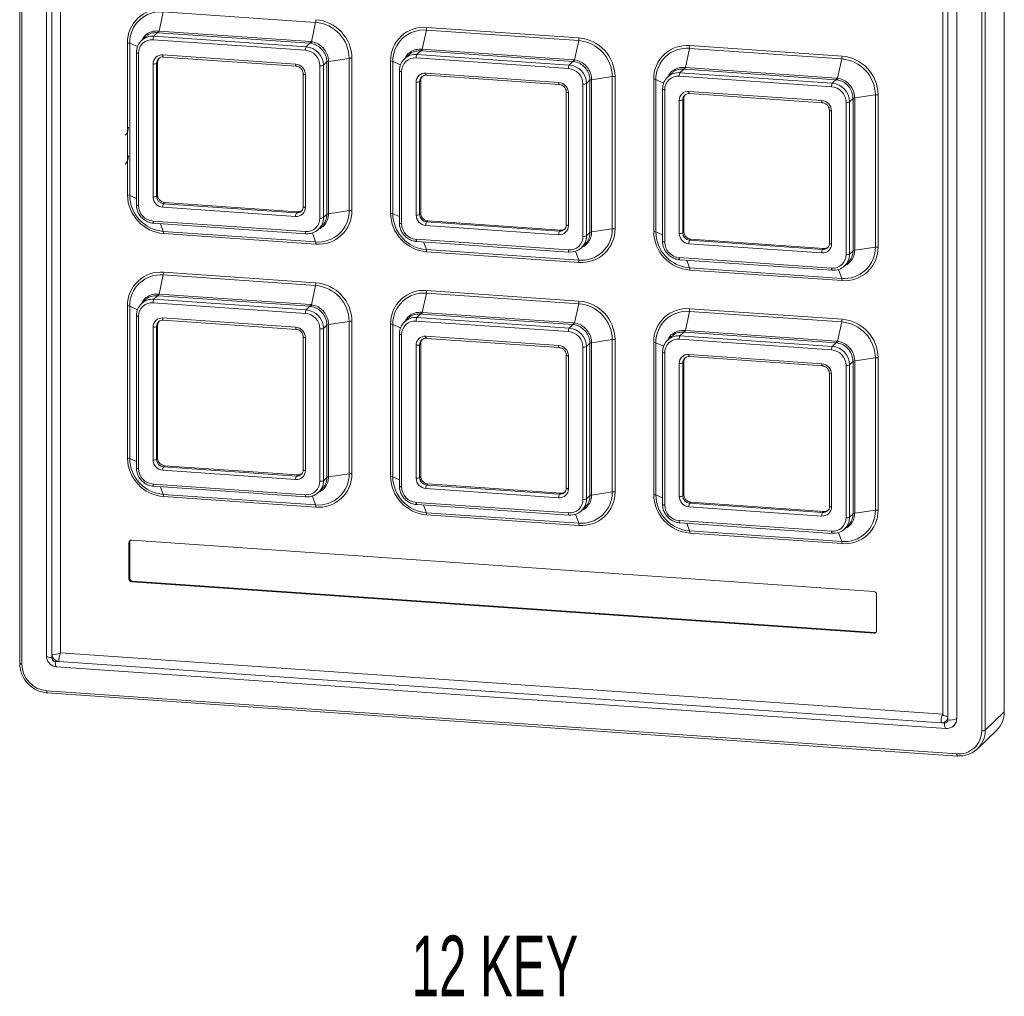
# Model space of a CAD drawing. Header units: millimetres. Extents: x 5 to 415, y 5 to 292.
# Tile 3 of 10: x 134 to 203, y 148 to 216. Entities that reach past the tile are written whole.
import ezdxf

# ---------------------------------------------------------------- set-up
doc = ezdxf.new("R2010")
doc.units = ezdxf.units.MM
doc.styles.add('SLDTEXTSTYLE0', font='TXT', dxfattribs={"width": 0.605})

msp = doc.modelspace()

# ---------------------------------------------------------------- linework, layer by layer
at = {"color": 7, "linetype": 'Continuous', "lineweight": 15}
for p, q in [((134.175, 260.032), (134.175, 171.529)), ((134.324, 259.982), (134.324, 171.479)), ((136.045, 259.103), (136.045, 172.05)), ((136.416, 258.736), (136.416, 172.167)), ((137.028, 258.81), (137.028, 172.258)), ((202.859, 256.663), (202.859, 168.16)), ((201.282, 166.836), (201.282, 255.338)), ((201.527, 255.375), (201.527, 166.872)), ((198.56, 254.526), (198.56, 167.956)), ((198.931, 167.831), (198.931, 254.401)), ((199.543, 167.682), (199.543, 254.734)), ((144.191, 216.982), (143.905, 215.64)), ((154.816, 216.245), (144.191, 216.982)), ((154.816, 216.245), (154.53, 214.901)), ((162.544, 215.709), (162.258, 214.367)), ((173.169, 214.972), (162.544, 215.709)), ((162.562, 215.898), (173.188, 215.161)), ((142.933, 215.235), (142.661, 214.973)), ((154.103, 214.301), (143.477, 215.038)), ((143.788, 215.531), (143.529, 215.281)), ((143.529, 215.281), (154.154, 214.544)), ((143.86, 215.525), (143.788, 215.531)), ((143.842, 215.645), (143.905, 215.64)), ((154.412, 214.793), (143.86, 215.525)), ((143.905, 215.64), (154.458, 214.908)), ((141.695, 204.205), (141.695, 214.831)), ((141.847, 214.8), (141.847, 204.175)), ((154.412, 214.793), (154.154, 214.544)), ((162.194, 214.372), (162.258, 214.367)), ((162.258, 214.367), (172.811, 213.636)), ((173.169, 214.972), (172.883, 213.628)), ((180.896, 214.436), (180.611, 213.095)), ((191.521, 213.7), (180.896, 214.436)), ((180.915, 214.625), (191.54, 213.889)), ((142.315, 214.144), (142.315, 203.519)), ((142.463, 214.094), (142.463, 203.469)), ((144.154, 213.977), (153.426, 213.334)), ((144.192, 213.827), (153.464, 213.184)), ((157.16, 213.738), (155.717, 213.523)), ((157.16, 203.113), (157.16, 213.738)), ((157.35, 213.745), (157.35, 203.12)), ((161.285, 213.963), (161.013, 213.7)), ((172.455, 213.028), (161.83, 213.765)), ((162.14, 214.258), (161.882, 214.008)), ((161.882, 214.008), (172.507, 213.271)), ((162.212, 214.252), (162.14, 214.258)), ((172.765, 213.521), (162.212, 214.252)), ((191.521, 213.7), (191.235, 212.355)), ((143.477, 204.075), (143.477, 213.348)), ((143.8, 213.459), (143.722, 213.384)), ((143.722, 213.384), (143.722, 204.111)), ((143.8, 213.459), (143.8, 204.186)), ((155.117, 202.591), (155.117, 213.216)), ((155.6, 213.483), (155.362, 213.253)), ((155.362, 213.253), (155.362, 202.628)), ((155.6, 202.858), (155.6, 213.483)), ((155.717, 213.523), (155.717, 202.898)), ((160.048, 202.933), (160.048, 213.558)), ((160.199, 213.528), (160.199, 202.902)), ((172.765, 213.521), (172.507, 213.271)), ((180.493, 212.985), (180.234, 212.736)), ((180.565, 212.98), (180.493, 212.985)), ((180.547, 213.1), (180.611, 213.095)), ((191.117, 212.248), (180.565, 212.98)), ((180.611, 213.095), (191.163, 212.363)), ((153.954, 212.661), (153.954, 203.388)), ((154.103, 212.611), (154.103, 203.338)), ((160.668, 212.871), (160.668, 202.246)), ((160.816, 212.821), (160.816, 202.196)), ((162.506, 212.704), (171.779, 212.061)), ((162.544, 212.555), (171.817, 211.911)), ((175.513, 212.466), (174.069, 212.25)), ((174.069, 212.25), (174.069, 201.625)), ((175.513, 201.84), (175.513, 212.466)), ((175.703, 212.472), (175.703, 201.847)), ((178.4, 201.66), (178.4, 212.285)), ((178.552, 212.255), (178.552, 201.63)), ((179.638, 212.69), (179.366, 212.427)), ((190.808, 211.756), (180.183, 212.492)), ((180.234, 212.736), (190.86, 211.999)), ((191.117, 212.248), (190.86, 211.999)), ((161.83, 202.802), (161.83, 212.075)), ((162.153, 212.186), (162.075, 212.111)), ((162.075, 212.111), (162.075, 202.838)), ((162.153, 212.186), (162.153, 202.913)), ((173.469, 201.319), (173.469, 211.944)), ((173.953, 212.211), (173.714, 211.98)), ((173.714, 211.98), (173.714, 201.355)), ((173.953, 201.586), (173.953, 212.211)), ((179.02, 211.599), (179.02, 200.973)), ((179.168, 211.549), (179.168, 200.923)), ((172.307, 211.388), (172.307, 202.115)), ((172.455, 211.338), (172.455, 202.065)), ((180.505, 210.914), (180.428, 210.839)), ((180.505, 210.914), (180.505, 201.641)), ((180.859, 211.431), (190.132, 210.788)), ((180.897, 211.282), (190.17, 210.639)), ((192.305, 210.938), (192.067, 210.708)), ((192.305, 200.313), (192.305, 210.938)), ((193.865, 211.193), (192.422, 210.977)), ((192.422, 210.977), (192.422, 200.352)), ((193.865, 200.568), (193.865, 211.193)), ((194.055, 211.199), (194.055, 200.574)), ((180.183, 201.529), (180.183, 210.802)), ((180.428, 210.839), (180.428, 201.566)), ((191.822, 200.046), (191.822, 210.671)), ((192.067, 210.708), (192.067, 200.082)), ((190.66, 210.115), (190.66, 200.842)), ((190.808, 210.065), (190.808, 200.792)), ((141.755, 208.943), (141.729, 208.918)), ((141.755, 206.937), (141.729, 206.912)), ((143.8, 204.186), (143.722, 204.111)), ((153.426, 202.709), (144.154, 203.352)), ((144.283, 203.67), (144.205, 203.595)), ((144.205, 203.595), (153.478, 202.952)), ((144.283, 203.67), (153.556, 203.027)), ((153.556, 203.027), (153.478, 202.952)), ((155.6, 202.858), (155.362, 202.628)), ((157.16, 203.113), (155.717, 202.898)), ((162.153, 202.913), (162.075, 202.838)), ((143.477, 202.384), (154.103, 201.647)), ((143.515, 202.235), (154.141, 201.498)), ((155.023, 201.813), (155.267, 202.049)), ((171.779, 201.436), (162.506, 202.079)), ((162.636, 202.397), (162.558, 202.322)), ((162.558, 202.322), (171.831, 201.679)), ((162.636, 202.397), (171.908, 201.754)), ((144.191, 201.669), (154.816, 200.932)), ((154.835, 200.779), (144.21, 201.516)), ((171.908, 201.754), (171.831, 201.679)), ((173.953, 201.586), (173.714, 201.355)), ((175.513, 201.84), (174.069, 201.625)), ((180.505, 201.641), (180.428, 201.566)), ((161.83, 201.112), (172.455, 200.375)), ((161.868, 200.962), (172.493, 200.225)), ((173.375, 200.54), (173.62, 200.776)), ((190.132, 200.163), (180.859, 200.806)), ((180.988, 201.124), (180.911, 201.049)), ((180.911, 201.049), (190.183, 200.406)), ((180.988, 201.124), (190.261, 200.481)), ((193.865, 200.568), (192.422, 200.352)), ((162.544, 200.396), (173.169, 199.659)), ((173.188, 199.507), (162.562, 200.243)), ((190.261, 200.481), (190.183, 200.406)), ((192.305, 200.313), (192.067, 200.082)), ((180.183, 199.839), (190.808, 199.102)), ((180.221, 199.689), (190.846, 198.952)), ((191.728, 199.267), (191.972, 199.503)), ((144.191, 198.629), (143.905, 197.288)), ((154.816, 197.892), (144.191, 198.629)), ((144.21, 198.818), (154.835, 198.082)), ((180.896, 199.123), (191.521, 198.386)), ((191.54, 198.234), (180.915, 198.971)), ((154.816, 197.892), (154.53, 196.548)), ((143.788, 197.178), (143.529, 196.929)), ((143.86, 197.173), (143.788, 197.178)), ((143.842, 197.293), (143.905, 197.288)), ((154.412, 196.441), (143.86, 197.173)), ((143.905, 197.288), (154.458, 196.556)), ((162.544, 197.357), (162.258, 196.015)), ((173.169, 196.62), (162.544, 197.357)), ((162.562, 197.546), (173.188, 196.809)), ((141.695, 185.853), (141.695, 196.478)), ((141.847, 196.448), (141.847, 185.823)), ((142.933, 196.883), (142.661, 196.62)), ((154.103, 195.948), (143.477, 196.685)), ((143.529, 196.929), (154.154, 196.192)), ((154.412, 196.441), (154.154, 196.192)), ((173.169, 196.62), (172.883, 195.276)), ((142.315, 195.791), (142.315, 185.166)), ((162.14, 195.905), (161.882, 195.656)), ((162.212, 195.9), (162.14, 195.905)), ((162.194, 196.02), (162.258, 196.015)), ((172.765, 195.168), (162.212, 195.9)), ((162.258, 196.015), (172.811, 195.283)), ((180.896, 196.084), (180.611, 194.742)), ((191.521, 195.347), (180.896, 196.084)), ((180.915, 196.273), (191.54, 195.536)), ((142.463, 195.741), (142.463, 185.116)), ((143.8, 195.107), (143.722, 195.032)), ((143.8, 195.107), (143.8, 185.834)), ((144.154, 195.624), (153.426, 194.981)), ((144.192, 195.475), (153.464, 194.832)), ((155.6, 195.131), (155.362, 194.901)), ((155.6, 184.506), (155.6, 195.131)), ((157.16, 195.386), (155.717, 195.17)), ((155.717, 195.17), (155.717, 184.545)), ((157.16, 184.761), (157.16, 195.386)), ((157.35, 195.392), (157.35, 184.767)), ((160.048, 184.58), (160.048, 195.205)), ((160.199, 195.175), (160.199, 184.55)), ((161.285, 195.61), (161.013, 195.347)), ((172.455, 194.676), (161.83, 195.413)), ((161.882, 195.656), (172.507, 194.919)), ((172.765, 195.168), (172.507, 194.919)), ((191.521, 195.347), (191.235, 194.003)), ((143.477, 185.722), (143.477, 194.995)), ((143.722, 195.032), (143.722, 185.759)), ((155.117, 184.239), (155.117, 194.864)), ((155.362, 194.901), (155.362, 184.275)), ((160.668, 194.519), (160.668, 183.893)), ((160.816, 194.469), (160.816, 183.843)), ((180.493, 194.633), (180.234, 194.383)), ((180.234, 194.383), (190.86, 193.646)), ((180.565, 194.627), (180.493, 194.633)), ((180.547, 194.747), (180.611, 194.742)), ((191.117, 193.895), (180.565, 194.627)), ((180.611, 194.742), (191.163, 194.01)), ((153.954, 194.308), (153.954, 185.035)), ((154.103, 194.258), (154.103, 184.985)), ((161.83, 184.449), (161.83, 193.722)), ((162.153, 193.834), (162.075, 193.759)), ((162.075, 193.759), (162.075, 184.486)), ((162.153, 193.834), (162.153, 184.561)), ((162.506, 194.351), (171.779, 193.708)), ((162.544, 194.202), (171.817, 193.559)), ((173.953, 193.858), (173.714, 193.628)), ((173.953, 183.233), (173.953, 193.858)), ((175.513, 194.113), (174.069, 193.897)), ((174.069, 193.897), (174.069, 183.272)), ((175.513, 183.488), (175.513, 194.113)), ((175.703, 194.12), (175.703, 183.494)), ((178.4, 183.307), (178.4, 193.932)), ((178.552, 193.902), (178.552, 183.277)), ((179.638, 194.337), (179.366, 194.075)), ((190.808, 193.403), (180.183, 194.14)), ((191.117, 193.895), (190.86, 193.646)), ((172.307, 193.035), (172.307, 183.762)), ((173.469, 182.966), (173.469, 193.591)), ((173.714, 193.628), (173.714, 183.003)), ((179.02, 193.246), (179.02, 182.621)), ((179.168, 193.196), (179.168, 182.571)), ((180.859, 193.079), (190.132, 192.436)), ((172.455, 192.985), (172.455, 183.712)), ((180.183, 183.177), (180.183, 192.449)), ((180.505, 192.561), (180.428, 192.486)), ((180.428, 192.486), (180.428, 183.213)), ((180.505, 192.561), (180.505, 183.288)), ((180.897, 192.929), (190.17, 192.286)), ((191.822, 181.693), (191.822, 192.318)), ((192.305, 192.585), (192.067, 192.355)), ((192.067, 192.355), (192.067, 181.73)), ((192.305, 181.96), (192.305, 192.585)), ((193.865, 192.84), (192.422, 192.625)), ((192.422, 192.625), (192.422, 181.999)), ((193.865, 182.215), (193.865, 192.84)), ((194.055, 192.847), (194.055, 182.222)), ((190.66, 191.763), (190.66, 182.49)), ((190.808, 191.713), (190.808, 182.44)), ((143.8, 185.834), (143.722, 185.759)), ((153.426, 184.356), (144.154, 184.999)), ((144.283, 185.317), (144.205, 185.242)), ((144.205, 185.242), (153.478, 184.599)), ((144.283, 185.317), (153.556, 184.674)), ((157.16, 184.761), (155.717, 184.545)), ((153.556, 184.674), (153.478, 184.599)), ((155.6, 184.506), (155.362, 184.275)), ((162.153, 184.561), (162.075, 184.486)), ((143.477, 184.032), (154.103, 183.295)), ((143.515, 183.882), (154.141, 183.145)), ((155.023, 183.46), (155.267, 183.696)), ((171.779, 183.083), (162.506, 183.726)), ((162.636, 184.044), (162.558, 183.969)), ((162.558, 183.969), (171.831, 183.326)), ((162.636, 184.044), (171.908, 183.401)), ((171.908, 183.401), (171.831, 183.326)), ((175.513, 183.488), (174.069, 183.272)), ((144.191, 183.316), (154.816, 182.579)), ((154.835, 182.427), (144.21, 183.164)), ((161.83, 182.759), (172.455, 182.022)), ((173.953, 183.233), (173.714, 183.003)), ((180.505, 183.288), (180.428, 183.213)), ((180.988, 182.772), (180.911, 182.697)), ((180.988, 182.772), (190.261, 182.129)), ((161.868, 182.609), (172.493, 181.873)), ((162.544, 182.043), (173.169, 181.306)), ((173.375, 182.187), (173.62, 182.423)), ((190.132, 181.81), (180.859, 182.454)), ((180.911, 182.697), (190.183, 182.054)), ((190.261, 182.129), (190.183, 182.054)), ((193.865, 182.215), (192.422, 181.999)), ((173.188, 181.154), (162.562, 181.891)), ((180.183, 181.486), (190.808, 180.749)), ((180.221, 181.337), (190.846, 180.6)), ((192.305, 181.96), (192.067, 181.73)), ((180.896, 180.77), (191.521, 180.034)), ((191.728, 180.914), (191.972, 181.151)), ((141.847, 179.994), (141.795, 179.944)), ((141.847, 179.994), (141.847, 177.483)), ((193.762, 176.533), (141.988, 180.124)), ((191.54, 179.881), (180.915, 180.618)), ((141.795, 179.944), (141.795, 177.433)), ((141.847, 177.483), (141.795, 177.433)), ((142.04, 177.276), (141.988, 177.226)), ((141.988, 177.226), (193.762, 173.636)), ((142.04, 177.276), (193.814, 173.686)), ((193.955, 173.815), (193.955, 176.327)), ((193.814, 173.686), (193.762, 173.636)), ((136.416, 172.167), (136.416, 171.925)), ((137.029, 172.257), (198.56, 167.99)), ((136.658, 171.666), (136.9, 171.649)), ((136.753, 171.292), (198.783, 166.991)), ((136.9, 171.649), (198.447, 167.381)), ((136.062, 169.62), (199.543, 165.217)), ((136.1, 169.47), (199.581, 165.068)), ((198.56, 167.956), (198.561, 167.962)), ((198.931, 167.59), (198.931, 167.831)), ((202.859, 168.16), (201.527, 166.872)), ((198.447, 167.381), (198.688, 167.364)), ((200.984, 165.568), (202.317, 166.855))]:
    msp.add_line(p, q, dxfattribs=at)
at = {"color": 8, "linetype": 'Continuous', "lineweight": 15}
for p, q in [((141.847, 214.8), (142.391, 214.556)), ((160.199, 213.528), (160.744, 213.284)), ((178.552, 212.255), (179.097, 212.011)), ((141.847, 204.175), (142.315, 203.965)), ((160.199, 202.902), (160.668, 202.693)), ((144.191, 201.669), (143.998, 202.201)), ((154.816, 200.932), (154.591, 201.556)), ((178.552, 201.63), (179.02, 201.42)), ((162.544, 200.396), (162.351, 200.929)), ((173.169, 199.659), (172.943, 200.283)), ((180.896, 199.123), (180.704, 199.656)), ((191.521, 198.386), (191.296, 199.01)), ((141.847, 196.448), (142.391, 196.204)), ((160.199, 195.175), (160.744, 194.931)), ((178.552, 193.902), (179.097, 193.658)), ((141.847, 185.823), (142.315, 185.613)), ((160.199, 184.55), (160.668, 184.34)), ((144.191, 183.316), (143.998, 183.849)), ((154.816, 182.579), (154.591, 183.203)), ((178.552, 183.277), (179.02, 183.067)), ((162.544, 182.043), (162.351, 182.576)), ((173.169, 181.306), (172.943, 181.93)), ((180.896, 180.77), (180.704, 181.303)), ((191.521, 180.034), (191.296, 180.657))]:
    msp.add_line(p, q, dxfattribs=at)
at = {"color": 7, "linetype": 'Continuous', "lineweight": 15, "flags": 128}
for points in [[(142.315, 214.144), (142.315, 214.147), (142.322, 214.157)], [(160.668, 212.871), (160.668, 212.875), (160.674, 212.885)], [(179.027, 211.612), (179.021, 211.602), (179.02, 211.599)], [(154.154, 201.504), (154.144, 201.498), (154.141, 201.498)], [(172.507, 200.231), (172.497, 200.225), (172.493, 200.225)], [(190.846, 198.952), (190.849, 198.953), (190.86, 198.959)], [(142.315, 195.791), (142.315, 195.795), (142.322, 195.805)], [(160.668, 194.519), (160.668, 194.522), (160.674, 194.532)], [(179.027, 193.259), (179.021, 193.249), (179.02, 193.246)], [(154.154, 183.152), (154.144, 183.146), (154.141, 183.145)], [(172.507, 181.879), (172.497, 181.873), (172.493, 181.873)], [(190.846, 180.6), (190.849, 180.6), (190.86, 180.606)], [(199.595, 165.074), (199.585, 165.068), (199.581, 165.068)]]:
    msp.add_lwpolyline(points, dxfattribs=at)
at = {"color": 8, "linetype": 'Continuous', "lineweight": 15, "flags": 128}
for points in [[(142.463, 214.094), (142.427, 214.098), (142.393, 214.103), (142.365, 214.11), (142.342, 214.118), (142.326, 214.127), (142.317, 214.137), (142.315, 214.144)], [(144.154, 213.977), (144.155, 213.94), (144.158, 213.907), (144.162, 213.878), (144.169, 213.855), (144.177, 213.838), (144.186, 213.829), (144.192, 213.827)], [(153.426, 213.334), (153.427, 213.297), (153.43, 213.264), (153.435, 213.235), (153.442, 213.212), (153.45, 213.195), (153.458, 213.186), (153.464, 213.184)], [(160.816, 212.821), (160.779, 212.825), (160.746, 212.83), (160.717, 212.837), (160.694, 212.845), (160.678, 212.855), (160.669, 212.865), (160.668, 212.871)], [(162.506, 212.704), (162.507, 212.667), (162.51, 212.634), (162.515, 212.605), (162.521, 212.582), (162.529, 212.566), (162.538, 212.556), (162.544, 212.555)], [(171.779, 212.061), (171.78, 212.024), (171.783, 211.991), (171.788, 211.962), (171.794, 211.939), (171.802, 211.923), (171.811, 211.913), (171.817, 211.911)], [(179.02, 211.599), (179.022, 211.592), (179.031, 211.582), (179.047, 211.573), (179.07, 211.564), (179.098, 211.557), (179.132, 211.552), (179.168, 211.549)], [(180.859, 211.431), (180.86, 211.395), (180.863, 211.361), (180.868, 211.332), (180.874, 211.309), (180.882, 211.293), (180.891, 211.284), (180.897, 211.282)], [(190.132, 210.788), (190.133, 210.751), (190.136, 210.718), (190.14, 210.689), (190.147, 210.666), (190.155, 210.65), (190.164, 210.641), (190.169, 210.639)], [(142.463, 203.469), (142.427, 203.472), (142.393, 203.478), (142.365, 203.485), (142.342, 203.493), (142.326, 203.502), (142.317, 203.512), (142.315, 203.519)], [(153.954, 203.388), (153.956, 203.381), (153.965, 203.371), (153.981, 203.362), (154.004, 203.354), (154.033, 203.347), (154.066, 203.341), (154.103, 203.338)], [(160.816, 202.196), (160.779, 202.2), (160.746, 202.205), (160.717, 202.212), (160.694, 202.22), (160.678, 202.229), (160.669, 202.239), (160.668, 202.246)], [(172.307, 202.115), (172.309, 202.108), (172.318, 202.098), (172.334, 202.089), (172.357, 202.081), (172.385, 202.074), (172.419, 202.069), (172.455, 202.065)], [(179.02, 200.973), (179.022, 200.967), (179.031, 200.957), (179.047, 200.947), (179.07, 200.939), (179.098, 200.932), (179.132, 200.927), (179.168, 200.923)], [(190.66, 200.842), (190.661, 200.836), (190.67, 200.826), (190.686, 200.816), (190.709, 200.808), (190.738, 200.801), (190.771, 200.796), (190.808, 200.792)], [(180.183, 199.839), (180.184, 199.802), (180.187, 199.769), (180.191, 199.74), (180.198, 199.717), (180.206, 199.7), (180.215, 199.691), (180.221, 199.689)], [(190.808, 199.102), (190.809, 199.065), (190.812, 199.032), (190.817, 199.003), (190.823, 198.98), (190.831, 198.964), (190.84, 198.954), (190.846, 198.952)], [(142.463, 195.741), (142.427, 195.745), (142.393, 195.75), (142.365, 195.757), (142.342, 195.766), (142.326, 195.775), (142.317, 195.785), (142.315, 195.791)], [(144.154, 195.624), (144.155, 195.587), (144.158, 195.554), (144.162, 195.525), (144.169, 195.502), (144.177, 195.486), (144.186, 195.477), (144.192, 195.475)], [(153.426, 194.981), (153.427, 194.944), (153.43, 194.911), (153.435, 194.882), (153.442, 194.859), (153.45, 194.843), (153.458, 194.834), (153.464, 194.832)], [(160.816, 194.469), (160.779, 194.472), (160.746, 194.478), (160.717, 194.485), (160.694, 194.493), (160.678, 194.502), (160.669, 194.512), (160.668, 194.519)], [(162.506, 194.351), (162.507, 194.315), (162.51, 194.281), (162.515, 194.253), (162.521, 194.229), (162.529, 194.213), (162.538, 194.204), (162.544, 194.202)], [(171.779, 193.708), (171.78, 193.672), (171.783, 193.638), (171.788, 193.609), (171.794, 193.586), (171.802, 193.57), (171.811, 193.561), (171.817, 193.559)], [(179.02, 193.246), (179.022, 193.239), (179.031, 193.229), (179.047, 193.22), (179.07, 193.212), (179.098, 193.205), (179.132, 193.199), (179.168, 193.196)], [(180.859, 193.079), (180.86, 193.042), (180.863, 193.009), (180.868, 192.98), (180.874, 192.957), (180.882, 192.94), (180.891, 192.931), (180.897, 192.929)], [(190.132, 192.436), (190.133, 192.399), (190.136, 192.365), (190.14, 192.337), (190.147, 192.314), (190.155, 192.297), (190.164, 192.288), (190.169, 192.286)], [(142.463, 185.116), (142.427, 185.12), (142.393, 185.125), (142.365, 185.132), (142.342, 185.14), (142.326, 185.15), (142.317, 185.159), (142.315, 185.166)], [(153.954, 185.035), (153.956, 185.028), (153.965, 185.019), (153.981, 185.009), (154.004, 185.001), (154.033, 184.994), (154.066, 184.989), (154.103, 184.985)], [(160.816, 183.843), (160.779, 183.847), (160.746, 183.852), (160.717, 183.859), (160.694, 183.868), (160.678, 183.877), (160.669, 183.887), (160.668, 183.893)], [(172.307, 183.762), (172.309, 183.756), (172.318, 183.746), (172.334, 183.737), (172.357, 183.728), (172.385, 183.721), (172.419, 183.716), (172.455, 183.712)], [(179.02, 182.621), (179.022, 182.614), (179.031, 182.604), (179.047, 182.595), (179.07, 182.587), (179.098, 182.58), (179.132, 182.574), (179.168, 182.571)], [(190.66, 182.49), (190.661, 182.483), (190.67, 182.473), (190.686, 182.464), (190.709, 182.456), (190.738, 182.449), (190.771, 182.443), (190.808, 182.44)], [(180.183, 181.486), (180.184, 181.449), (180.187, 181.416), (180.191, 181.387), (180.198, 181.364), (180.206, 181.348), (180.215, 181.339), (180.221, 181.337)], [(190.808, 180.749), (190.809, 180.713), (190.812, 180.679), (190.817, 180.65), (190.823, 180.627), (190.831, 180.611), (190.84, 180.602), (190.846, 180.6)], [(136.416, 171.925), (136.324, 171.934), (136.241, 171.948), (136.169, 171.965), (136.112, 171.986), (136.072, 172.009), (136.05, 172.034), (136.045, 172.05)], [(134.324, 171.479), (134.287, 171.483), (134.254, 171.488), (134.225, 171.495), (134.202, 171.503), (134.186, 171.512), (134.177, 171.522), (134.175, 171.529)], [(136.658, 171.666), (136.661, 171.574), (136.668, 171.491), (136.68, 171.419), (136.696, 171.361), (136.716, 171.32), (136.738, 171.297), (136.753, 171.292)], [(198.56, 167.956), (198.564, 167.94), (198.587, 167.915), (198.627, 167.892), (198.684, 167.871), (198.756, 167.854), (198.839, 167.84), (198.931, 167.831)], [(198.688, 167.364), (198.691, 167.273), (198.698, 167.189), (198.71, 167.117), (198.726, 167.059), (198.746, 167.018), (198.768, 166.995), (198.783, 166.991)]]:
    msp.add_lwpolyline(points, dxfattribs=at)
at = {"color": 7, "linetype": 'Continuous', "lineweight": 15}
for centre, radius, start, end in [((144.017, 214.857), 2.322, 85.22321, 180.66236), ((144.011, 214.825), 2.164, 85.22322, 180.66233), ((153.897, 216.433), 0.938, 348.46323, 0.08817), ((154.619, 213.712), 2.731, 0.69004, 85.47107), ((154.615, 213.708), 2.545, 0.69005, 85.47107), ((162.369, 213.585), 2.322, 85.22323, 180.66233), ((162.363, 213.553), 2.164, 85.2232, 180.66236), ((161.624, 215.897), 0.938, 348.46323, 0.08817), ((143.436, 214.17), 1.115, 85.22319, 180.66234), ((143.399, 214.105), 0.936, 85.22309, 180.66241), ((143.919, 215.071), 0.443, 151.69241, 184.27461), ((143.614, 215.683), 0.231, 318.70007, 350.58985), ((143.655, 215.673), 0.253, 324.1215, 352.46126), ((172.25, 215.16), 0.938, 348.46323, 0.08817), ((172.972, 212.439), 2.731, 0.69004, 85.47108), ((141.678, 214.346), 0.484, 69.57542, 87.9591), ((154.545, 214.334), 0.443, 151.69241, 184.27461), ((154.016, 213.203), 1.101, 0.68999, 85.47113), ((154.051, 213.237), 1.311, 0.6901, 85.47104), ((154.208, 214.941), 0.253, 324.1215, 352.46126), ((154.289, 214.952), 0.246, 318.01504, 348.10322), ((161.967, 214.41), 0.231, 318.69968, 350.58949), ((162.007, 214.4), 0.253, 324.1215, 352.46126), ((172.968, 212.435), 2.545, 0.69002, 85.47109), ((180.722, 212.312), 2.322, 85.22321, 180.66236), ((180.716, 212.28), 2.164, 85.2232, 180.66238), ((179.977, 214.624), 0.938, 348.46323, 0.08817), ((144.102, 213.355), 0.624, 85.22311, 180.66252), ((144.168, 213.389), 0.446, 85.22319, 180.66248), ((144.253, 213.463), 0.453, 141.36684, 180.43793), ((157.286, 212.844), 0.904, 85.92204, 97.98109), ((161.789, 212.898), 1.115, 85.22323, 180.66233), ((161.752, 212.832), 0.936, 85.2232, 180.66236), ((162.272, 213.798), 0.443, 151.69241, 184.27461), ((172.56, 213.669), 0.253, 324.1215, 352.46126), ((172.642, 213.679), 0.246, 318.01544, 348.10319), ((190.602, 213.887), 0.938, 348.46323, 0.08817), ((191.32, 211.162), 2.545, 0.68998, 85.4711), ((191.325, 211.166), 2.731, 0.69004, 85.47107), ((143.54, 213.766), 0.424, 261.5002, 295.49738), ((153.369, 212.602), 0.734, 0.68999, 85.47113), ((155.179, 213.635), 0.424, 261.50006, 295.49744), ((155.733, 213.283), 0.24, 93.79416, 123.48427), ((160.03, 213.074), 0.484, 69.57545, 87.95915), ((172.897, 213.061), 0.443, 151.69241, 184.27461), ((172.368, 211.93), 1.101, 0.69004, 85.47108), ((172.403, 211.965), 1.311, 0.69007, 85.47105), ((180.319, 213.137), 0.231, 318.69957, 350.59035), ((180.36, 213.128), 0.253, 324.1215, 352.46126), ((162.454, 212.082), 0.624, 85.22319, 180.66237), ((162.521, 212.117), 0.446, 85.2232, 180.66241), ((162.606, 212.19), 0.453, 141.3665, 180.43793), ((174.085, 212.011), 0.24, 93.79434, 123.48425), ((175.638, 211.571), 0.904, 85.92213, 97.98095), ((178.383, 211.801), 0.484, 69.5755, 87.9591), ((180.142, 211.625), 1.115, 85.22324, 180.6623), ((180.105, 211.559), 0.936, 85.22314, 180.66241), ((180.625, 212.525), 0.443, 151.69241, 184.27461), ((190.913, 212.396), 0.253, 324.1215, 352.46126), ((190.995, 212.406), 0.246, 318.01553, 348.10274), ((161.893, 212.494), 0.424, 261.50006, 295.49748), ((171.721, 211.329), 0.734, 0.69003, 85.47109), ((173.532, 212.363), 0.424, 261.50006, 295.49748), ((191.25, 211.789), 0.443, 151.69241, 184.27461), ((190.721, 210.658), 1.101, 0.68999, 85.47118), ((190.756, 210.692), 1.311, 0.69006, 85.47108), ((180.807, 210.809), 0.624, 85.22315, 180.66241), ((180.873, 210.844), 0.446, 85.22323, 180.66232), ((180.958, 210.917), 0.453, 141.36675, 180.43769), ((192.438, 210.738), 0.24, 93.79512, 123.48362), ((193.991, 210.298), 0.904, 85.92211, 97.98091), ((180.245, 211.221), 0.424, 261.50006, 295.49753), ((190.074, 210.056), 0.734, 0.68989, 85.47116), ((191.885, 211.09), 0.424, 261.49992, 295.49767), ((144.426, 204.238), 2.731, 180.69005, 265.47107), ((141.678, 203.721), 0.484, 69.57542, 87.9591), ((144.392, 204.206), 2.545, 180.69009, 265.47103), ((143.54, 204.494), 0.424, 261.5002, 295.49738), ((144.212, 204.083), 0.734, 180.68985, 265.47119), ((144.247, 204.118), 0.524, 180.68991, 265.47111), ((144.324, 204.193), 0.524, 180.68991, 265.47111), ((143.564, 203.482), 1.101, 180.69003, 265.47109), ((144.596, 203.385), 0.443, 151.69242, 184.27456), ((153.478, 203.331), 0.624, 265.22311, 0.66245), ((153.515, 203.396), 0.446, 265.22321, 0.66234), ((153.868, 202.742), 0.443, 151.69242, 184.27456), ((153.591, 203.48), 0.455, 265.56011, 306.59353), ((154.247, 202.615), 1.115, 265.22326, 0.66229), ((154.996, 203.088), 2.164, 265.22324, 0.66232), ((155.028, 203.093), 2.322, 265.22321, 0.66235), ((155.179, 203.01), 0.424, 261.50006, 295.49744), ((155.733, 202.658), 0.24, 93.79416, 123.48427), ((157.286, 202.218), 0.904, 85.92204, 97.98109), ((162.778, 202.966), 2.731, 180.69007, 265.47105), ((160.03, 202.449), 0.484, 69.57545, 87.95915), ((162.745, 202.933), 2.545, 180.69006, 265.47104), ((161.893, 203.221), 0.424, 261.50006, 295.49748), ((162.564, 202.811), 0.734, 180.68999, 265.47113), ((162.599, 202.845), 0.524, 180.68997, 265.47109), ((162.677, 202.92), 0.524, 180.68997, 265.47109), ((154.181, 202.58), 0.936, 265.22324, 0.66237), ((161.917, 202.209), 1.101, 180.69008, 265.47099), ((162.948, 202.112), 0.443, 151.69242, 184.27456), ((171.831, 202.058), 0.624, 265.22315, 0.66241), ((171.868, 202.123), 0.446, 265.22318, 0.66243), ((143.72, 201.533), 0.49, 358.06667, 16.10618), ((172.221, 201.469), 0.443, 151.69242, 184.27456), ((171.944, 202.207), 0.455, 265.56027, 306.59336), ((172.533, 201.308), 0.936, 265.22329, 0.66232), ((172.6, 201.342), 1.115, 265.22326, 0.66232), ((173.349, 201.815), 2.164, 265.22322, 0.66235), ((173.381, 201.82), 2.322, 265.22319, 0.66235), ((173.532, 201.737), 0.424, 261.50006, 295.49748), ((174.085, 201.385), 0.24, 93.79434, 123.48425), ((175.638, 200.946), 0.904, 85.92213, 97.98095), ((181.131, 201.693), 2.731, 180.69005, 265.47107), ((178.383, 201.176), 0.484, 69.5755, 87.9591), ((181.097, 201.66), 2.545, 180.69005, 265.47105), ((180.245, 201.948), 0.424, 261.50006, 295.49753), ((180.917, 201.538), 0.734, 180.68996, 265.47116), ((180.952, 201.572), 0.524, 180.69005, 265.47106), ((181.03, 201.647), 0.524, 180.69005, 265.47106), ((154.345, 200.796), 0.49, 358.06667, 16.10618), ((180.27, 200.937), 1.101, 180.69003, 265.47104), ((181.301, 200.839), 0.443, 151.69242, 184.27456), ((190.184, 200.785), 0.624, 265.22308, 0.66256), ((190.221, 200.851), 0.446, 265.22317, 0.6625), ((190.296, 200.934), 0.455, 265.56032, 306.59342), ((191.702, 200.543), 2.164, 265.22321, 0.6624), ((191.734, 200.547), 2.322, 265.22321, 0.66235), ((193.991, 199.673), 0.904, 85.92211, 97.98091), ((162.073, 200.26), 0.49, 358.06667, 16.10618), ((190.574, 200.196), 0.443, 151.69242, 184.27456), ((190.886, 200.035), 0.936, 265.22319, 0.66237), ((190.952, 200.07), 1.115, 265.22322, 0.66234), ((191.885, 200.465), 0.424, 261.49992, 295.49767), ((192.438, 200.113), 0.24, 93.79512, 123.48362), ((172.698, 199.523), 0.49, 358.06667, 16.10618), ((144.017, 196.505), 2.322, 85.22321, 180.66239), ((144.011, 196.473), 2.164, 85.22316, 180.6624), ((143.272, 198.817), 0.938, 348.4633, 0.08817), ((180.425, 198.987), 0.49, 358.06667, 16.10618), ((153.897, 198.08), 0.938, 348.4633, 0.08817), ((154.615, 195.355), 2.545, 0.68999, 85.47112), ((154.619, 195.359), 2.731, 0.69001, 85.47107), ((191.051, 198.25), 0.49, 358.06667, 16.10618), ((143.614, 197.33), 0.231, 318.7004, 350.58961), ((143.655, 197.321), 0.253, 324.12179, 352.46135), ((162.369, 195.232), 2.322, 85.22322, 180.66237), ((162.363, 195.2), 2.164, 85.22314, 180.66243), ((161.624, 197.544), 0.938, 348.4633, 0.08817), ((141.678, 195.994), 0.484, 69.57542, 87.9591), ((143.436, 195.818), 1.115, 85.22311, 180.66244), ((143.399, 195.752), 0.936, 85.22306, 180.6625), ((143.919, 196.718), 0.443, 151.69228, 184.27469), ((154.208, 196.589), 0.253, 324.12179, 352.46135), ((154.289, 196.599), 0.246, 318.01471, 348.10319), ((172.25, 196.807), 0.938, 348.4633, 0.08817), ((172.968, 194.082), 2.545, 0.68996, 85.47114), ((172.972, 194.087), 2.731, 0.69001, 85.47108), ((154.545, 195.981), 0.443, 151.69228, 184.27469), ((154.016, 194.851), 1.101, 0.68991, 85.47116), ((154.051, 194.885), 1.311, 0.69, 85.47112), ((161.967, 196.058), 0.231, 318.7, 350.58925), ((162.007, 196.048), 0.253, 324.12179, 352.46135), ((180.722, 193.959), 2.322, 85.22321, 180.66239), ((180.716, 193.927), 2.164, 85.22314, 180.66244), ((179.977, 196.271), 0.938, 348.4633, 0.08817), ((144.102, 195.002), 0.624, 85.22296, 180.66259), ((144.168, 195.037), 0.446, 85.22301, 180.66255), ((144.253, 195.11), 0.453, 141.36686, 180.43796), ((155.733, 194.931), 0.24, 93.79416, 123.48427), ((157.286, 194.491), 0.904, 85.92204, 97.98109), ((160.03, 194.721), 0.484, 69.57545, 87.95915), ((161.789, 194.545), 1.115, 85.22315, 180.66243), ((161.752, 194.48), 0.936, 85.22316, 180.66245), ((162.272, 195.446), 0.443, 151.69228, 184.27469), ((172.56, 195.316), 0.253, 324.12179, 352.46135), ((172.642, 195.326), 0.246, 318.01511, 348.10316), ((190.602, 195.535), 0.938, 348.4633, 0.08817), ((191.32, 192.81), 2.545, 0.68992, 85.47115), ((191.325, 192.814), 2.731, 0.69001, 85.47107), ((143.54, 195.414), 0.424, 261.5002, 295.49738), ((153.369, 194.249), 0.734, 0.68992, 85.47127), ((155.179, 195.283), 0.424, 261.50006, 295.49744), ((172.897, 194.709), 0.443, 151.69228, 184.27469), ((172.368, 193.578), 1.101, 0.68996, 85.47111), ((172.403, 193.612), 1.311, 0.68997, 85.47112), ((180.142, 193.272), 1.115, 85.22316, 180.6624), ((180.625, 194.173), 0.443, 151.69228, 184.27469), ((180.319, 194.785), 0.231, 318.6999, 350.59011), ((180.36, 194.775), 0.253, 324.12179, 352.46135), ((162.454, 193.729), 0.624, 85.22303, 180.66244), ((161.893, 194.141), 0.424, 261.50006, 295.49748), ((162.521, 193.764), 0.446, 85.22302, 180.66248), ((162.606, 193.837), 0.453, 141.36653, 180.43796), ((171.721, 192.976), 0.734, 0.68996, 85.47123), ((174.085, 193.658), 0.24, 93.79434, 123.48425), ((175.638, 193.218), 0.904, 85.92213, 97.98095), ((178.383, 193.448), 0.484, 69.5755, 87.9591), ((180.105, 193.207), 0.936, 85.22311, 180.6625), ((190.913, 194.043), 0.253, 324.12179, 352.46135), ((190.995, 194.054), 0.246, 318.01519, 348.10271), ((173.532, 194.01), 0.424, 261.50006, 295.49748), ((180.807, 192.457), 0.624, 85.22299, 180.66248), ((191.25, 193.436), 0.443, 151.69228, 184.27469), ((190.721, 192.305), 1.101, 0.68991, 85.47121), ((190.756, 192.339), 1.311, 0.68996, 85.47116), ((180.245, 192.868), 0.424, 261.50006, 295.49753), ((180.873, 192.491), 0.446, 85.22305, 180.66239), ((180.958, 192.564), 0.453, 141.36677, 180.43772), ((190.074, 191.704), 0.734, 0.68982, 85.4713), ((191.885, 192.737), 0.424, 261.49992, 295.49767), ((192.438, 192.385), 0.24, 93.79512, 123.48362), ((193.991, 191.946), 0.904, 85.92211, 97.98091), ((144.426, 185.886), 2.731, 180.69009, 265.47103), ((141.678, 185.369), 0.484, 69.57542, 87.9591), ((144.392, 185.853), 2.545, 180.69017, 265.47094), ((143.54, 186.141), 0.424, 261.5002, 295.49738), ((144.212, 185.731), 0.734, 180.69003, 265.47094), ((144.247, 185.765), 0.524, 180.69007, 265.47085), ((144.324, 185.84), 0.524, 180.69007, 265.47085), ((143.564, 185.13), 1.101, 180.69001, 265.4712), ((144.596, 185.032), 0.443, 151.69186, 184.27512), ((153.478, 184.978), 0.624, 265.22338, 0.66226), ((153.515, 185.043), 0.446, 265.2235, 0.66217), ((153.591, 185.127), 0.455, 265.56067, 306.59296), ((154.996, 184.736), 2.164, 265.22333, 0.66223), ((155.028, 184.74), 2.322, 265.22325, 0.66231), ((157.286, 183.866), 0.904, 85.92204, 97.98109), ((153.868, 184.389), 0.443, 151.69186, 184.27512), ((154.181, 184.228), 0.936, 265.22311, 0.66239), ((154.247, 184.262), 1.115, 265.2233, 0.66217), ((155.179, 184.658), 0.424, 261.50006, 295.49744), ((155.733, 184.306), 0.24, 93.79416, 123.48427), ((162.778, 184.613), 2.731, 180.69011, 265.47101), ((160.03, 184.096), 0.484, 69.57545, 87.95915), ((162.745, 184.581), 2.545, 180.69015, 265.47096), ((161.893, 184.868), 0.424, 261.50006, 295.49748), ((162.564, 184.458), 0.734, 180.69017, 265.47087), ((162.599, 184.492), 0.524, 180.69013, 265.47083), ((162.677, 184.567), 0.524, 180.69013, 265.47083), ((161.917, 183.857), 1.101, 180.69006, 265.47111), ((162.948, 183.759), 0.443, 151.69186, 184.27512), ((171.831, 183.705), 0.624, 265.22342, 0.66222), ((171.868, 183.771), 0.446, 265.22347, 0.66226), ((171.944, 183.855), 0.455, 265.56084, 306.59279), ((173.349, 183.463), 2.164, 265.22331, 0.66226), ((173.381, 183.468), 2.322, 265.22324, 0.66231), ((175.638, 182.593), 0.904, 85.92213, 97.98095), ((143.72, 183.18), 0.49, 358.06629, 16.10656), ((172.221, 183.116), 0.443, 151.69186, 184.27512), ((172.533, 182.955), 0.936, 265.22316, 0.66234), ((172.6, 182.99), 1.115, 265.22329, 0.6622), ((173.532, 183.385), 0.424, 261.50006, 295.49748), ((174.085, 183.033), 0.24, 93.79434, 123.48425), ((181.131, 183.34), 2.731, 180.69009, 265.47103), ((178.383, 182.823), 0.484, 69.5755, 87.9591), ((181.097, 183.308), 2.545, 180.69013, 265.47097), ((180.245, 183.595), 0.424, 261.50006, 295.49753), ((180.917, 183.185), 0.734, 180.69014, 265.47091), ((180.952, 183.219), 0.524, 180.69021, 265.4708), ((181.03, 183.294), 0.524, 180.69021, 265.4708), ((154.345, 182.443), 0.49, 358.06629, 16.10656), ((162.073, 181.907), 0.49, 358.06629, 16.10656), ((180.27, 182.584), 1.101, 180.69001, 265.47116), ((181.301, 182.487), 0.443, 151.69186, 184.27512), ((190.574, 181.843), 0.443, 151.69186, 184.27512), ((190.184, 182.432), 0.624, 265.22335, 0.66237), ((190.221, 182.498), 0.446, 265.22345, 0.66233), ((190.296, 182.582), 0.455, 265.56089, 306.59285), ((191.702, 182.19), 2.164, 265.2233, 0.66231), ((191.734, 182.195), 2.322, 265.22325, 0.66231), ((193.991, 181.32), 0.904, 85.92211, 97.98091), ((190.886, 181.682), 0.936, 265.22306, 0.66239), ((190.952, 181.717), 1.115, 265.22325, 0.66221), ((191.885, 182.112), 0.424, 261.49992, 295.49767), ((192.438, 181.76), 0.24, 93.79512, 123.48362), ((172.698, 181.17), 0.49, 358.06629, 16.10656), ((180.425, 180.635), 0.49, 358.06629, 16.10656), ((141.973, 179.946), 0.178, 85.22372, 180.66184), ((142.03, 179.995), 0.183, 146.15303, 180.30894), ((191.051, 179.898), 0.49, 358.06629, 16.10656), ((142.005, 177.435), 0.21, 180.69052, 265.4706), ((142.057, 177.485), 0.21, 180.69052, 265.4706), ((193.745, 176.324), 0.21, 0.69052, 85.4706), ((193.777, 173.813), 0.178, 265.22372, 0.66184), ((193.828, 173.868), 0.183, 265.60242, 301.90337), ((136.572, 173.214), 1.059, 261.4998, 295.49787), ((136.941, 172.173), 0.525, 180.68977, 265.47135), ((136.679, 171.929), 0.263, 180.68857, 265.47255), ((138.005, 171.732), 1.108, 151.69218, 184.27471), ((137.029, 172.258), 0.00106, 180.94513, 265.21599), ((136.211, 171.502), 1.888, 180.68991, 265.47121), ((198.484, 167.826), 0.447, 265.2229, 0.66266), ((198.707, 167.587), 0.224, 265.22162, 0.66394), ((199.087, 168.637), 1.059, 261.49999, 295.49753), ((198.865, 167.676), 0.678, 316.13248, 0.48038), ((201.057, 168.144), 1.803, 314.35598, 0.49394), ((199.677, 166.817), 1.605, 265.22306, 0.6625), ((199.743, 166.852), 1.783, 265.22321, 0.66234), ((201.344, 167.254), 0.424, 261.50036, 295.49723)]:
    msp.add_arc(centre, radius, start, end, dxfattribs=at)
at = {"color": 8, "linetype": 'Continuous', "lineweight": 15}
for centre, radius, start, end in [((154.082, 212.796), 0.186, 226.70558, 276.27548), ((172.435, 211.523), 0.186, 226.70552, 276.27562), ((190.787, 210.25), 0.186, 226.70555, 276.27551), ((143.66, 202.351), 0.185, 169.62205, 218.84446), ((154.285, 201.614), 0.185, 169.62205, 218.84446), ((162.012, 201.078), 0.185, 169.62205, 218.84446), ((172.637, 200.341), 0.185, 169.62205, 218.84446), ((154.082, 194.443), 0.186, 226.70558, 276.27548), ((172.435, 193.171), 0.186, 226.70552, 276.27562), ((190.787, 191.898), 0.186, 226.70555, 276.27551), ((143.66, 183.998), 0.185, 169.62096, 218.84589), ((154.285, 183.261), 0.185, 169.62096, 218.84589), ((162.012, 182.726), 0.185, 169.62096, 218.84589), ((172.637, 181.989), 0.185, 169.62096, 218.84589), ((136.244, 169.586), 0.185, 169.62099, 218.84588), ((199.661, 167.453), 1.217, 154.8397, 183.36537), ((199.725, 165.184), 0.185, 169.62099, 218.84588)]:
    msp.add_arc(centre, radius, start, end, dxfattribs=at)
at = {"color": 7, "linetype": 'Continuous', "lineweight": 15}
for centre, major_axis, ratio, start_param, end_param in [((154.024, 213.211), (0.683, 1.509), 0.708345, 0.207189, 0.25721), ((154.07, 213.084), (0.739, 1.741), 0.750021, 0.203113, 0.253134), ((172.422, 211.812), (0.739, 1.741), 0.750021, 0.203113, 0.253134), ((172.377, 211.938), (0.683, 1.509), 0.708345, 0.207189, 0.25721), ((190.729, 210.665), (0.683, 1.509), 0.708345, 0.207189, 0.25721), ((190.775, 210.539), (0.739, 1.741), 0.750021, 0.203113, 0.253134), ((154.024, 194.858), (0.683, 1.509), 0.708345, 0.207189, 0.25721), ((154.07, 194.732), (0.739, 1.741), 0.750021, 0.203113, 0.253134), ((172.377, 193.586), (0.683, 1.509), 0.708345, 0.207189, 0.25721), ((172.422, 193.459), (0.739, 1.741), 0.750021, 0.203113, 0.253134), ((190.729, 192.313), (0.683, 1.509), 0.708345, 0.207189, 0.25721), ((190.775, 192.186), (0.739, 1.741), 0.750021, 0.203113, 0.253134)]:
    msp.add_ellipse(centre, major_axis=major_axis, ratio=ratio, start_param=start_param, end_param=end_param, dxfattribs=at)
at = {"color": 8, "linetype": 'Continuous', "lineweight": 15}
for points, knots in [([(142.729, 215.039), (142.749, 215.087), (142.824, 215.264), (143.083, 215.48), (143.449, 215.647), (143.717, 215.646), (143.842, 215.645)], [0, 0, 0, 0, 0.11464, 0.422251, 0.729646, 1, 1, 1, 1]), ([(161.081, 213.766), (161.102, 213.814), (161.176, 213.991), (161.435, 214.207), (161.801, 214.374), (162.069, 214.373), (162.194, 214.372)], [0, 0, 0, 0, 0.11464, 0.42225, 0.729645, 1, 1, 1, 1]), ([(179.434, 212.493), (179.454, 212.541), (179.529, 212.718), (179.788, 212.935), (180.154, 213.102), (180.422, 213.1), (180.547, 213.1)], [0, 0, 0, 0, 0.11464, 0.42225, 0.729646, 1, 1, 1, 1]), ([(155.717, 202.898), (155.711, 202.809), (155.697, 202.578), (155.552, 202.239), (155.304, 201.948), (155.085, 201.857), (154.992, 201.818)], [0, 0, 0, 0, 0.18635, 0.483493, 0.781464, 1, 1, 1, 1]), ([(174.069, 201.625), (174.064, 201.536), (174.05, 201.305), (173.905, 200.966), (173.657, 200.676), (173.437, 200.584), (173.345, 200.545)], [0, 0, 0, 0, 0.18635, 0.483492, 0.781464, 1, 1, 1, 1]), ([(192.422, 200.352), (192.417, 200.263), (192.402, 200.032), (192.257, 199.693), (192.01, 199.403), (191.79, 199.311), (191.697, 199.272)], [0, 0, 0, 0, 0.18635, 0.483492, 0.781464, 1, 1, 1, 1]), ([(142.729, 196.686), (142.749, 196.734), (142.824, 196.911), (143.083, 197.127), (143.449, 197.295), (143.717, 197.293), (143.842, 197.293)], [0, 0, 0, 0, 0.11464, 0.42225, 0.729646, 1, 1, 1, 1]), ([(161.081, 195.413), (161.102, 195.461), (161.176, 195.639), (161.435, 195.855), (161.801, 196.022), (162.069, 196.021), (162.194, 196.02)], [0, 0, 0, 0, 0.11464, 0.42225, 0.729645, 1, 1, 1, 1]), ([(179.434, 194.14), (179.454, 194.189), (179.529, 194.366), (179.788, 194.582), (180.154, 194.749), (180.422, 194.748), (180.547, 194.747)], [0, 0, 0, 0, 0.11464, 0.42225, 0.729646, 1, 1, 1, 1]), ([(155.717, 184.545), (155.711, 184.456), (155.697, 184.225), (155.552, 183.886), (155.304, 183.596), (155.085, 183.504), (154.992, 183.465)], [0, 0, 0, 0, 0.18635, 0.483493, 0.781465, 1, 1, 1, 1]), ([(174.069, 183.272), (174.064, 183.183), (174.05, 182.952), (173.905, 182.613), (173.657, 182.323), (173.437, 182.231), (173.345, 182.192)], [0, 0, 0, 0, 0.1863498, 0.4834931, 0.7814649, 1, 1, 1, 1]), ([(192.422, 181.999), (192.417, 181.911), (192.402, 181.68), (192.257, 181.341), (192.01, 181.05), (191.79, 180.958), (191.697, 180.92)], [0, 0, 0, 0, 0.18635, 0.483493, 0.781465, 1, 1, 1, 1])]:
    msp.add_open_spline(points, degree=3, knots=knots, dxfattribs=at)
at = {"color": 7, "linetype": 'Continuous', "lineweight": 15}
for points, knots in [([(143.788, 215.531), (143.671, 215.53), (143.421, 215.527), (143.121, 215.411), (142.989, 215.27), (142.945, 215.223)], [0, 0, 0, 0, 0.37069, 0.791388, 1, 1, 1, 1]), ([(155.6, 213.483), (155.595, 213.569), (155.581, 213.79), (155.444, 214.14), (155.178, 214.472), (154.838, 214.704), (154.589, 214.761), (154.472, 214.787)], [0, 0, 0, 0, 0.1390758, 0.3607063, 0.5826502, 0.8047841, 1, 1, 1, 1]), ([(154.53, 214.901), (154.653, 214.872), (154.917, 214.811), (155.275, 214.564), (155.554, 214.213), (155.697, 213.845), (155.711, 213.613), (155.717, 213.523)], [0, 0, 0, 0, 0.195874, 0.418297, 0.6401, 0.861286, 1, 1, 1, 1]), ([(162.14, 214.258), (162.023, 214.257), (161.774, 214.254), (161.473, 214.138), (161.341, 213.997), (161.298, 213.95)], [0, 0, 0, 0, 0.37069, 0.791389, 1, 1, 1, 1]), ([(172.883, 213.628), (173.006, 213.6), (173.27, 213.538), (173.627, 213.292), (173.906, 212.94), (174.05, 212.573), (174.064, 212.34), (174.069, 212.25)], [0, 0, 0, 0, 0.195874, 0.418297, 0.6401, 0.861286, 1, 1, 1, 1]), ([(153.464, 213.184), (153.493, 213.181), (153.581, 213.17), (153.723, 213.104), (153.859, 212.974), (153.941, 212.816), (153.95, 212.709), (153.954, 212.661)], [0, 0, 0, 0, 0.115255, 0.34728, 0.579264, 0.8085, 1, 1, 1, 1]), ([(173.953, 212.211), (173.948, 212.296), (173.934, 212.518), (173.797, 212.867), (173.531, 213.199), (173.191, 213.432), (172.941, 213.488), (172.825, 213.514)], [0, 0, 0, 0, 0.139076, 0.360706, 0.58265, 0.804784, 1, 1, 1, 1]), ([(180.493, 212.985), (180.376, 212.984), (180.126, 212.982), (179.826, 212.866), (179.694, 212.724), (179.65, 212.677)], [0, 0, 0, 0, 0.37069, 0.791389, 1, 1, 1, 1]), ([(192.305, 210.938), (192.3, 211.023), (192.287, 211.245), (192.149, 211.594), (191.883, 211.927), (191.544, 212.159), (191.294, 212.215), (191.177, 212.242)], [0, 0, 0, 0, 0.139076, 0.360706, 0.582651, 0.804785, 1, 1, 1, 1]), ([(191.235, 212.355), (191.359, 212.327), (191.622, 212.266), (191.98, 212.019), (192.259, 211.668), (192.402, 211.3), (192.416, 211.067), (192.422, 210.977)], [0, 0, 0, 0, 0.195874, 0.418297, 0.6401, 0.861286, 1, 1, 1, 1]), ([(171.817, 211.911), (171.846, 211.908), (171.933, 211.897), (172.075, 211.831), (172.211, 211.701), (172.293, 211.543), (172.303, 211.436), (172.307, 211.388)], [0, 0, 0, 0, 0.115254, 0.34728, 0.579264, 0.8085, 1, 1, 1, 1]), ([(190.17, 210.639), (190.199, 210.635), (190.286, 210.624), (190.428, 210.559), (190.564, 210.428), (190.646, 210.27), (190.655, 210.164), (190.66, 210.115)], [0, 0, 0, 0, 0.115254, 0.347279, 0.579264, 0.8085, 1, 1, 1, 1]), ([(141.525, 208.368), (141.565, 208.401), (141.729, 208.537), (141.744, 208.768), (141.755, 208.943)], [0, 0, 0, 0, 0.23942, 1, 1, 1, 1]), ([(141.525, 206.362), (141.565, 206.395), (141.729, 206.531), (141.744, 206.762), (141.755, 206.937)], [0, 0, 0, 0, 0.239419, 1, 1, 1, 1]), ([(142.315, 203.519), (142.318, 203.459), (142.325, 203.292), (142.404, 203.024), (142.568, 202.739), (142.8, 202.502), (143.083, 202.33), (143.331, 202.253), (143.477, 202.239), (143.515, 202.235)], [0, 0, 0, 0, 0.095053, 0.262663, 0.430985, 0.599875, 0.769152, 0.938525, 1, 1, 1, 1]), ([(155.255, 202.06), (155.316, 202.118), (155.47, 202.265), (155.58, 202.556), (155.595, 202.774), (155.6, 202.858)], [0, 0, 0, 0, 0.285747, 0.724609, 1, 1, 1, 1]), ([(160.668, 202.246), (160.67, 202.186), (160.678, 202.02), (160.756, 201.751), (160.921, 201.466), (161.153, 201.229), (161.436, 201.057), (161.684, 200.98), (161.829, 200.966), (161.868, 200.962)], [0, 0, 0, 0, 0.095053, 0.262663, 0.430985, 0.599876, 0.769152, 0.938525, 1, 1, 1, 1]), ([(173.608, 200.787), (173.669, 200.845), (173.823, 200.992), (173.933, 201.283), (173.947, 201.501), (173.953, 201.586)], [0, 0, 0, 0, 0.285747, 0.724609, 1, 1, 1, 1]), ([(179.02, 200.973), (179.023, 200.913), (179.03, 200.747), (179.109, 200.478), (179.273, 200.193), (179.506, 199.956), (179.788, 199.785), (180.036, 199.707), (180.182, 199.693), (180.221, 199.689)], [0, 0, 0, 0, 0.0950533, 0.262663, 0.4309853, 0.5998754, 0.7691523, 0.9385249, 1, 1, 1, 1]), ([(191.961, 199.514), (192.021, 199.572), (192.175, 199.719), (192.285, 200.01), (192.3, 200.229), (192.305, 200.313)], [0, 0, 0, 0, 0.285747, 0.724609, 1, 1, 1, 1]), ([(143.788, 197.178), (143.671, 197.177), (143.421, 197.175), (143.121, 197.059), (142.989, 196.917), (142.945, 196.87)], [0, 0, 0, 0, 0.370691, 0.791389, 1, 1, 1, 1]), ([(154.53, 196.548), (154.653, 196.52), (154.917, 196.459), (155.275, 196.212), (155.554, 195.86), (155.697, 195.493), (155.711, 195.26), (155.717, 195.17)], [0, 0, 0, 0, 0.195874, 0.418297, 0.6401, 0.861286, 1, 1, 1, 1]), ([(155.6, 195.131), (155.595, 195.216), (155.581, 195.438), (155.444, 195.787), (155.178, 196.12), (154.838, 196.352), (154.589, 196.408), (154.472, 196.435)], [0, 0, 0, 0, 0.139076, 0.360707, 0.582651, 0.804784, 1, 1, 1, 1]), ([(162.14, 195.905), (162.023, 195.904), (161.774, 195.902), (161.473, 195.786), (161.341, 195.644), (161.298, 195.597)], [0, 0, 0, 0, 0.37069, 0.791389, 1, 1, 1, 1]), ([(173.953, 193.858), (173.948, 193.944), (173.934, 194.165), (173.797, 194.514), (173.531, 194.847), (173.191, 195.079), (172.941, 195.135), (172.825, 195.162)], [0, 0, 0, 0, 0.1390756, 0.3607067, 0.5826505, 0.8047845, 1, 1, 1, 1]), ([(172.883, 195.276), (173.006, 195.247), (173.27, 195.186), (173.627, 194.939), (173.906, 194.588), (174.05, 194.22), (174.064, 193.987), (174.069, 193.897)], [0, 0, 0, 0, 0.195874, 0.418297, 0.6401, 0.861286, 1, 1, 1, 1]), ([(153.464, 194.832), (153.493, 194.828), (153.581, 194.817), (153.723, 194.752), (153.859, 194.621), (153.941, 194.463), (153.95, 194.357), (153.954, 194.308)], [0, 0, 0, 0, 0.115255, 0.347281, 0.579264, 0.8085, 1, 1, 1, 1]), ([(180.493, 194.633), (180.376, 194.631), (180.126, 194.629), (179.826, 194.513), (179.694, 194.371), (179.65, 194.325)], [0, 0, 0, 0, 0.37069, 0.791389, 1, 1, 1, 1]), ([(192.305, 192.585), (192.3, 192.671), (192.287, 192.892), (192.149, 193.242), (191.883, 193.574), (191.544, 193.806), (191.294, 193.863), (191.177, 193.889)], [0, 0, 0, 0, 0.1390757, 0.3607066, 0.5826509, 0.8047847, 1, 1, 1, 1]), ([(191.235, 194.003), (191.359, 193.974), (191.622, 193.913), (191.98, 193.666), (192.259, 193.315), (192.402, 192.947), (192.416, 192.714), (192.422, 192.625)], [0, 0, 0, 0, 0.195874, 0.418297, 0.6401, 0.861286, 1, 1, 1, 1]), ([(171.817, 193.559), (171.846, 193.555), (171.933, 193.544), (172.075, 193.479), (172.211, 193.349), (172.293, 193.19), (172.303, 193.084), (172.307, 193.035)], [0, 0, 0, 0, 0.1152541, 0.3472807, 0.5792636, 0.8084999, 1, 1, 1, 1]), ([(190.17, 192.286), (190.199, 192.283), (190.286, 192.272), (190.428, 192.206), (190.564, 192.076), (190.646, 191.918), (190.655, 191.811), (190.66, 191.763)], [0, 0, 0, 0, 0.1152536, 0.3472798, 0.5792637, 0.8084997, 1, 1, 1, 1]), ([(142.315, 185.166), (142.318, 185.106), (142.325, 184.94), (142.404, 184.671), (142.568, 184.386), (142.8, 184.149), (143.083, 183.977), (143.331, 183.9), (143.477, 183.886), (143.515, 183.882)], [0, 0, 0, 0, 0.0950529, 0.262662, 0.4309846, 0.5998751, 0.769152, 0.9385249, 1, 1, 1, 1]), ([(155.255, 183.707), (155.316, 183.765), (155.47, 183.912), (155.58, 184.203), (155.595, 184.422), (155.6, 184.506)], [0, 0, 0, 0, 0.28575, 0.724609, 1, 1, 1, 1]), ([(160.668, 183.893), (160.67, 183.833), (160.678, 183.667), (160.756, 183.398), (160.921, 183.114), (161.153, 182.876), (161.436, 182.705), (161.684, 182.628), (161.829, 182.613), (161.868, 182.609)], [0, 0, 0, 0, 0.095053, 0.262662, 0.430985, 0.599876, 0.769152, 0.938525, 1, 1, 1, 1]), ([(173.608, 182.434), (173.669, 182.492), (173.823, 182.64), (173.933, 182.931), (173.947, 183.149), (173.953, 183.233)], [0, 0, 0, 0, 0.28575, 0.724609, 1, 1, 1, 1]), ([(179.02, 182.621), (179.023, 182.561), (179.03, 182.394), (179.109, 182.125), (179.273, 181.841), (179.506, 181.604), (179.788, 181.432), (180.036, 181.355), (180.182, 181.34), (180.221, 181.337)], [0, 0, 0, 0, 0.0950529, 0.2626622, 0.4309846, 0.5998755, 0.7691524, 0.9385249, 1, 1, 1, 1]), ([(191.961, 181.162), (192.021, 181.22), (192.175, 181.367), (192.285, 181.658), (192.3, 181.876), (192.305, 181.96)], [0, 0, 0, 0, 0.2857499, 0.724609, 1, 1, 1, 1]), ([(136.045, 172.05), (136.051, 171.979), (136.064, 171.824), (136.175, 171.606), (136.354, 171.423), (136.56, 171.319), (136.699, 171.3), (136.753, 171.292)], [0, 0, 0, 0, 0.188982, 0.407295, 0.629543, 0.856085, 1, 1, 1, 1]), ([(134.175, 171.529), (134.178, 171.455), (134.185, 171.248), (134.262, 170.907), (134.428, 170.529), (134.667, 170.188), (134.968, 169.898), (135.319, 169.675), (135.702, 169.522), (135.968, 169.487), (136.1, 169.47)], [0, 0, 0, 0, 0.072829, 0.205093, 0.337664, 0.470458, 0.603418, 0.73648, 0.869557, 1, 1, 1, 1]), ([(198.783, 166.991), (198.856, 166.992), (199.014, 166.996), (199.217, 167.077), (199.311, 167.176), (199.347, 167.214)], [0, 0, 0, 0, 0.347427, 0.754497, 1, 1, 1, 1])]:
    msp.add_open_spline(points, degree=3, knots=knots, dxfattribs=at)

# ---------------------------------------------------------------- texts
at = {"color": 7, "linetype": 'Continuous', "lineweight": 0, "insert": (161.525, 152.537), "char_height": 4.2333, "attachment_point": 1, "style": 'SLDTEXTSTYLE0'}
msp.add_mtext('12 KEY', dxfattribs=at)

doc.saveas('drawing.dxf')
